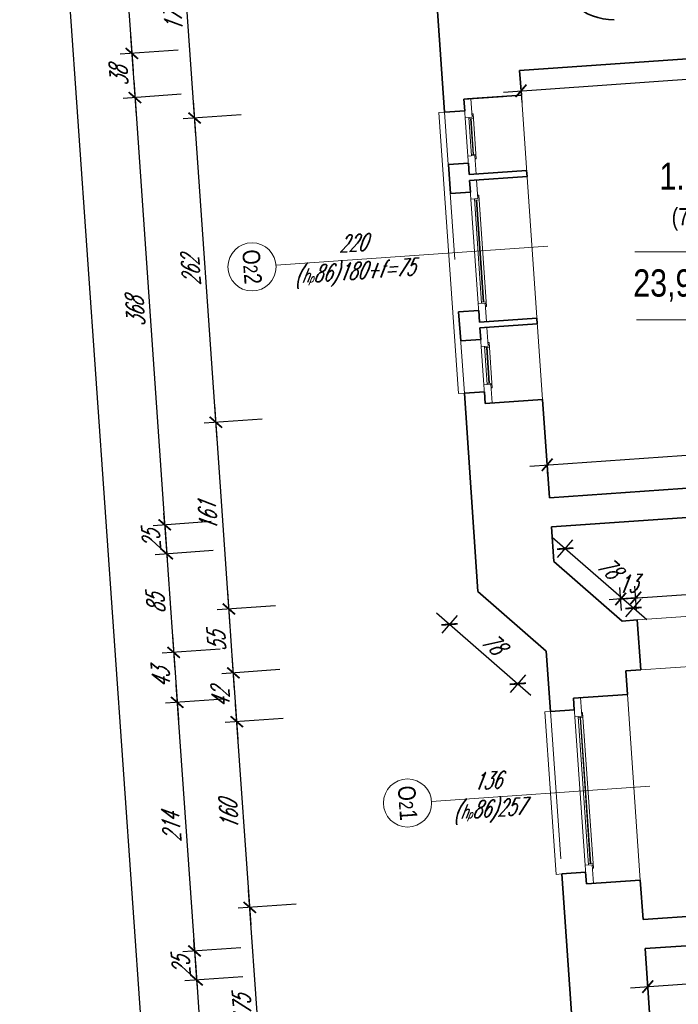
# Model space of a CAD drawing. Header units: millimetres. Extents: x 402 to 79005, y -7782 to 89952.
# Tile 159 of 256: x 21486 to 22052, y 31461 to 32307. Entities that reach past the tile are written whole.
import ezdxf

# ---------------------------------------------------------------- set-up
doc = ezdxf.new("R2010")
doc.units = ezdxf.units.MM
doc.header["$LTSCALE"] = 10
doc.linetypes.add('DASHED', pattern=[19.05, 12.7, -6.35])
doc.layers.get('0').update_dxf_attribs({"lineweight": 0})
doc.layers.get('Defpoints').update_dxf_attribs({"color": 253})
for name, color, linetype, lineweight in [('01 parter - ściany', 253, 'Continuous', 35), ('03-01_okna', 253, 'Continuous', 15), ('04-1_widok', 253, 'Continuous', 5), ('04-2_nad', 253, 'DASHED', 5), ('05-01_wymiary', 253, 'Continuous', 5), ('05-03_opis', 253, 'Continuous', 5)]:
    doc.layers.add(name, color=color, linetype=linetype, lineweight=lineweight)
doc.styles.add('ariel', font='ARIAL.TTF', dxfattribs={"width": 0.8})
doc.styles.add('ariel_wym', font='simplex.shx', dxfattribs={"width": 0.65, "oblique": 25})
doc.dimstyles.new('ariel 50', dxfattribs={"dimtxt": 15, "dimasz": 10, "dimexe": 10, "dimexo": 0, "dimgap": 5, "dimtad": 1, "dimdec": 1, "dimrnd": 0.5, "dimtxsty": 'ariel_wym', "dimblk": 'ARCHTICK', "dimcen": 2.5, "dimdle": 15, "dimazin": 0, "dimtfac": 1, "dimtdec": 1, "dimtix": 1, "dimtmove": 0, "dimatfit": 3, "dimldrblk": 'DOT', "dimfxl": 0, "dimarcsym": 0})
doc.dimstyles.new('ariel 50 wnętrze', dxfattribs={"dimtxt": 15, "dimasz": 10, "dimexe": 10, "dimexo": 0, "dimgap": 5, "dimtad": 1, "dimdec": 1, "dimrnd": 0.5, "dimtxsty": 'ariel_wym', "dimblk": 'ARCHTICK', "dimcen": 2.5, "dimdle": 15, "dimazin": 0, "dimtfac": 1, "dimtdec": 1, "dimtix": 1, "dimtmove": 0, "dimatfit": 3, "dimldrblk": 'DOT', "dimfxl": 0, "dimarcsym": 0})

# ---------------------------------------------------------------- blocks, each defined once
blk = doc.blocks.new('_ArchTick')
at = {"color": 0, "linetype": 'ByBlock', "const_width": 0.15}
blk.add_lwpolyline([(-0.5, -0.5), (0.5, 0.5)], dxfattribs=at)
blk = doc.blocks.new('*D1493')
at = {"layer": '05-01_wymiary', "color": 0, "lineweight": -2}
for p, q in [((21696.71, 31354.67), (21682.41, 31559.17)), ((21723.36, 31547), (21673.48, 31543.51)), ((21735.57, 31372.43), (21685.69, 31368.94))]:
    blk.add_line(p, q, dxfattribs=at)
at = {"layer": 'Defpoints', "color": 0}
for p in [(22019.23, 31567.69), (21683.46, 31544.21), (22031.44, 31393.12)]:
    blk.add_point(p, dxfattribs=at)
at = {"layer": '05-01_wymiary', "color": 0, "lineweight": -2, "xscale": 10, "yscale": 10, "zscale": 10}
for p, rotation in [((21683.46, 31544.21), 94.00000000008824), ((21695.67, 31369.64), 274.0000000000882)]:
    blk.add_blockref('_ArchTick', p, dxfattribs=dict(at, rotation=rotation))
at = {"layer": '05-01_wymiary', "color": 0, "insert": (21677.09, 31456.05), "char_height": 15, "attachment_point": 5, "rotation": 94, "style": 'ariel_wym'}
blk.add_mtext('175', dxfattribs=at)
blk = doc.blocks.new('_Dot')
at = {"color": 0, "linetype": 'ByBlock', "lineweight": -2}
blk.add_line((-0.5, 0), (-1, 0), dxfattribs=at)
at = {"color": 0, "linetype": 'ByBlock', "const_width": 0.5}
blk.add_lwpolyline([(-0.25, 0, 1), (0.25, 0, 1)], format="xyb", close=True, dxfattribs=at)
blk = doc.blocks.new('*D1494')
at = {"layer": '05-01_wymiary', "color": 0, "lineweight": -2}
for p, q in [((21684.51, 31529.25), (21671.25, 31718.78)), ((21712.2, 31706.61), (21662.32, 31703.12)), ((21723.36, 31547), (21673.48, 31543.51))]:
    blk.add_line(p, q, dxfattribs=at)
at = {"layer": 'Defpoints', "color": 0}
for p in [(22008.07, 31727.3), (21672.3, 31703.82), (22019.23, 31567.69)]:
    blk.add_point(p, dxfattribs=at)
at = {"layer": '05-01_wymiary', "color": 0, "lineweight": -2, "xscale": 10, "yscale": 10, "zscale": 10}
for p, rotation in [((21672.3, 31703.82), 94.00000000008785), ((21683.46, 31544.21), 274.0000000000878)]:
    blk.add_blockref('_ArchTick', p, dxfattribs=dict(at, rotation=rotation))
at = {"layer": '05-01_wymiary', "color": 0, "insert": (21665.41, 31623.14), "char_height": 15, "attachment_point": 5, "rotation": 94, "style": 'ariel_wym'}
blk.add_mtext('160', dxfattribs=at)
blk = doc.blocks.new('*D1495')
at = {"layer": '05-01_wymiary', "color": 0, "lineweight": -2}
for p, q in [((21673.34, 31688.86), (21668.32, 31760.68)), ((21709.27, 31748.51), (21659.39, 31745.02)), ((21712.2, 31706.61), (21662.32, 31703.12))]:
    blk.add_line(p, q, dxfattribs=at)
at = {"layer": 'Defpoints', "color": 0}
for p in [(21938.35, 31764.53), (21669.37, 31745.72), (22008.07, 31727.3)]:
    blk.add_point(p, dxfattribs=at)
at = {"layer": '05-01_wymiary', "color": 0, "lineweight": -2, "xscale": 10, "yscale": 10, "zscale": 10}
for p, rotation in [((21669.37, 31745.72), 94.00000000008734), ((21672.3, 31703.82), 274.0000000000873)]:
    blk.add_blockref('_ArchTick', p, dxfattribs=dict(at, rotation=rotation))
at = {"layer": '05-01_wymiary', "color": 0, "insert": (21658.36, 31723.9), "char_height": 15, "attachment_point": 5, "rotation": 94, "style": 'ariel_wym'}
blk.add_mtext('42', dxfattribs=at)
blk = doc.blocks.new('*D1496')
at = {"layer": '05-01_wymiary', "color": 0, "lineweight": -2}
for p, q in [((21670.41, 31730.75), (21664.49, 31815.55)), ((21705.43, 31803.37), (21655.56, 31799.89)), ((21709.27, 31748.51), (21659.39, 31745.02))]:
    blk.add_line(p, q, dxfattribs=at)
at = {"layer": 'Defpoints', "color": 0}
for p in [(21879.65, 31815.56), (21665.53, 31800.58), (21938.35, 31764.53)]:
    blk.add_point(p, dxfattribs=at)
at = {"layer": '05-01_wymiary', "color": 0, "lineweight": -2, "xscale": 10, "yscale": 10, "zscale": 10}
for p, rotation in [((21665.53, 31800.58), 94.00000000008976), ((21669.37, 31745.72), 274.0000000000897)]:
    blk.add_blockref('_ArchTick', p, dxfattribs=dict(at, rotation=rotation))
at = {"layer": '05-01_wymiary', "color": 0, "insert": (21654.98, 31772.28), "char_height": 15, "attachment_point": 5, "rotation": 94, "style": 'ariel_wym'}
blk.add_mtext('55', dxfattribs=at)
blk = doc.blocks.new('*D1497')
at = {"layer": '05-01_wymiary', "color": 0, "lineweight": -2}
for p, q in [((21666.58, 31785.62), (21653.27, 31976)), ((21694.21, 31963.83), (21644.34, 31960.34)), ((21705.43, 31803.37), (21655.56, 31799.89))]:
    blk.add_line(p, q, dxfattribs=at)
at = {"layer": 'Defpoints', "color": 0}
for p in [(21935.22, 31980.68), (21654.31, 31961.04), (21879.65, 31815.56)]:
    blk.add_point(p, dxfattribs=at)
at = {"layer": '05-01_wymiary', "color": 0, "lineweight": -2, "xscale": 10, "yscale": 10, "zscale": 10}
for p, rotation in [((21654.31, 31961.04), 94.00000000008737), ((21665.53, 31800.58), 274.0000000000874)]:
    blk.add_blockref('_ArchTick', p, dxfattribs=dict(at, rotation=rotation))
at = {"layer": '05-01_wymiary', "color": 0, "insert": (21647.45, 31879.94), "char_height": 15, "attachment_point": 5, "rotation": 94, "style": 'ariel_wym'}
blk.add_mtext('161', dxfattribs=at)
blk = doc.blocks.new('*D1498')
at = {"layer": '05-01_wymiary', "color": 0, "lineweight": -2}
for p, q in [((21655.36, 31946.08), (21634.99, 32237.37)), ((21675.94, 32225.2), (21626.06, 32221.71)), ((21694.21, 31963.83), (21644.34, 31960.34))]:
    blk.add_line(p, q, dxfattribs=at)
at = {"layer": 'Defpoints', "color": 0}
for p in [(21917.13, 32242.07), (21636.03, 32222.41), (21935.22, 31980.68)]:
    blk.add_point(p, dxfattribs=at)
at = {"layer": '05-01_wymiary', "color": 0, "lineweight": -2, "xscale": 10, "yscale": 10, "zscale": 10}
for p, rotation in [((21636.03, 32222.41), 94.00000000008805), ((21654.31, 31961.04), 274.0000000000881)]:
    blk.add_blockref('_ArchTick', p, dxfattribs=dict(at, rotation=rotation))
at = {"layer": '05-01_wymiary', "color": 0, "insert": (21632.7, 32090.85), "char_height": 15, "attachment_point": 5, "rotation": 94, "style": 'ariel_wym'}
blk.add_mtext('262', dxfattribs=at)
blk = doc.blocks.new('*D1499')
at = {"layer": '05-01_wymiary', "color": 0, "lineweight": -2}
for p, q in [((21637.08, 32207.45), (21622.77, 32412.09)), ((21663.72, 32399.92), (21613.84, 32396.43)), ((21675.94, 32225.2), (21626.06, 32221.71))]:
    blk.add_line(p, q, dxfattribs=at)
at = {"layer": 'Defpoints', "color": 0}
for p in [(21837.93, 32412.1), (21623.82, 32397.13), (21917.13, 32242.07)]:
    blk.add_point(p, dxfattribs=at)
at = {"layer": '05-01_wymiary', "color": 0, "lineweight": -2, "xscale": 10, "yscale": 10, "zscale": 10}
for p, rotation in [((21623.82, 32397.13), 94.000000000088), ((21636.03, 32222.41), 274.000000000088)]:
    blk.add_blockref('_ArchTick', p, dxfattribs=dict(at, rotation=rotation))
at = {"layer": '05-01_wymiary', "color": 0, "insert": (21617.46, 32308.9), "char_height": 15, "attachment_point": 5, "rotation": 94, "style": 'ariel_wym'}
blk.add_mtext('175', dxfattribs=at)
blk = doc.blocks.new('*D1507')
at = {"layer": '05-01_wymiary', "color": 0, "lineweight": -2}
for p, q in [((21571.57, 32427.56), (21583.08, 32262.96)), ((21612.52, 32415.38), (21562.64, 32411.9)), ((21621.93, 32280.71), (21572.06, 32277.22))]:
    blk.add_line(p, q, dxfattribs=at)
at = {"layer": 'Defpoints', "color": 0}
for p in [(22080.29, 32448.09), (21996.67, 32306.92), (21582.03, 32277.92)]:
    blk.add_point(p, dxfattribs=at)
at = {"layer": '05-01_wymiary', "color": 0, "lineweight": -2, "xscale": 10, "yscale": 10, "zscale": 10}
for p, rotation in [((21572.61, 32412.59), 94.00000000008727), ((21582.03, 32277.92), 274.0000000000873)]:
    blk.add_blockref('_ArchTick', p, dxfattribs=dict(at, rotation=rotation))
at = {"layer": '05-01_wymiary', "color": 0, "insert": (21564.85, 32344.39), "char_height": 15, "attachment_point": 5, "rotation": 94, "style": 'ariel_wym'}
blk.add_mtext('135', dxfattribs=at)
blk = doc.blocks.new('*D1508')
at = {"layer": '05-01_wymiary', "color": 0, "lineweight": -2}
for p, q in [((21580.98, 32292.89), (21585.73, 32225.05)), ((21621.93, 32280.71), (21572.06, 32277.22)), ((21624.58, 32242.8), (21574.71, 32239.32))]:
    blk.add_line(p, q, dxfattribs=at)
at = {"layer": 'Defpoints', "color": 0}
for p in [(21996.67, 32306.92), (21915.47, 32263.15), (21584.68, 32240.01)]:
    blk.add_point(p, dxfattribs=at)
at = {"layer": '05-01_wymiary', "color": 0, "lineweight": -2, "xscale": 10, "yscale": 10, "zscale": 10}
for p, rotation in [((21582.03, 32277.92), 94.0000000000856), ((21584.68, 32240.01), 274.0000000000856)]:
    blk.add_blockref('_ArchTick', p, dxfattribs=dict(at, rotation=rotation))
at = {"layer": '05-01_wymiary', "color": 0, "insert": (21570.89, 32258.1), "char_height": 15, "attachment_point": 5, "rotation": 94, "style": 'ariel_wym'}
blk.add_mtext('38', dxfattribs=at)
blk = doc.blocks.new('*D1509')
at = {"layer": '05-01_wymiary', "color": 0, "lineweight": -2}
for p, q in [((21583.64, 32254.98), (21611.4, 31857.95)), ((21624.58, 32242.8), (21574.71, 32239.32)), ((21650.25, 31875.7), (21600.38, 31872.21))]:
    blk.add_line(p, q, dxfattribs=at)
at = {"layer": 'Defpoints', "color": 0}
for p in [(21915.47, 32263.15), (21941.14, 31896.04), (21610.35, 31872.91)]:
    blk.add_point(p, dxfattribs=at)
at = {"layer": '05-01_wymiary', "color": 0, "lineweight": -2, "xscale": 10, "yscale": 10, "zscale": 10}
for p, rotation in [((21584.68, 32240.01), 94.00000000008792), ((21610.35, 31872.91), 274.0000000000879)]:
    blk.add_blockref('_ArchTick', p, dxfattribs=dict(at, rotation=rotation))
at = {"layer": '05-01_wymiary', "color": 0, "insert": (21585.05, 32055.59), "char_height": 15, "attachment_point": 5, "rotation": 94, "style": 'ariel_wym'}
blk.add_mtext('368', dxfattribs=at)
blk = doc.blocks.new('*D1510')
at = {"layer": '05-01_wymiary', "color": 0, "lineweight": -2}
for p, q in [((21650.25, 31875.7), (21600.38, 31872.21)), ((21610.35, 31872.91), (21609.65, 31882.89)), ((21610.35, 31872.91), (21612.1, 31847.97)), ((21652, 31850.76), (21602.12, 31847.27)), ((21612.1, 31847.97), (21612.79, 31838))]:
    blk.add_line(p, q, dxfattribs=at)
at = {"layer": 'Defpoints', "color": 0}
for p in [(21941.14, 31896.04), (21942.88, 31871.1), (21612.1, 31847.97)]:
    blk.add_point(p, dxfattribs=at)
at = {"layer": '05-01_wymiary', "color": 0, "lineweight": -2, "xscale": 10, "yscale": 10, "zscale": 10}
for p, rotation in [((21610.35, 31872.91), 274.0000000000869), ((21612.1, 31847.97), 94.00000000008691)]:
    blk.add_blockref('_ArchTick', p, dxfattribs=dict(at, rotation=rotation))
at = {"layer": '05-01_wymiary', "color": 0, "insert": (21598.75, 31859.57), "char_height": 15, "attachment_point": 5, "rotation": 94, "style": 'ariel_wym'}
blk.add_mtext('25', dxfattribs=at)
blk = doc.blocks.new('*D1511')
at = {"layer": '05-01_wymiary', "color": 0, "lineweight": -2}
for p, q in [((21611.05, 31862.94), (21619.06, 31748.34)), ((21652, 31850.76), (21602.12, 31847.27)), ((21657.92, 31766.1), (21608.04, 31762.61))]:
    blk.add_line(p, q, dxfattribs=at)
at = {"layer": 'Defpoints', "color": 0}
for p in [(21942.88, 31871.1), (22016.64, 31791.18), (21618.02, 31763.31)]:
    blk.add_point(p, dxfattribs=at)
at = {"layer": '05-01_wymiary', "color": 0, "lineweight": -2, "xscale": 10, "yscale": 10, "zscale": 10}
for p, rotation in [((21612.1, 31847.97), 94.00000000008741), ((21618.02, 31763.31), 274.0000000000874)]:
    blk.add_blockref('_ArchTick', p, dxfattribs=dict(at, rotation=rotation))
at = {"layer": '05-01_wymiary', "color": 0, "insert": (21602.59, 31804.77), "char_height": 15, "attachment_point": 5, "rotation": 94, "style": 'ariel_wym'}
blk.add_mtext('85', dxfattribs=at)
blk = doc.blocks.new('*D1512')
at = {"layer": '05-01_wymiary', "color": 0, "lineweight": -2}
for p, q in [((21616.97, 31778.27), (21622.06, 31705.44)), ((21657.92, 31766.1), (21608.04, 31762.61)), ((21660.92, 31723.2), (21611.04, 31719.71))]:
    blk.add_line(p, q, dxfattribs=at)
at = {"layer": 'Defpoints', "color": 0}
for p in [(22016.64, 31791.18), (22019.64, 31748.28), (21621.02, 31720.41)]:
    blk.add_point(p, dxfattribs=at)
at = {"layer": '05-01_wymiary', "color": 0, "lineweight": -2, "xscale": 10, "yscale": 10, "zscale": 10}
for p, rotation in [((21618.02, 31763.31), 94.00000000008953), ((21621.02, 31720.41), 274.0000000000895)]:
    blk.add_blockref('_ArchTick', p, dxfattribs=dict(at, rotation=rotation))
at = {"layer": '05-01_wymiary', "color": 0, "insert": (21607.05, 31740.99), "char_height": 15, "attachment_point": 5, "rotation": 94, "style": 'ariel_wym'}
blk.add_mtext('43', dxfattribs=at)
blk = doc.blocks.new('*D1513')
at = {"layer": '05-01_wymiary', "color": 0, "lineweight": -2}
for p, q in [((21619.97, 31735.37), (21637, 31491.84)), ((21660.92, 31723.2), (21611.04, 31719.71)), ((21675.86, 31509.6), (21625.98, 31506.11))]:
    blk.add_line(p, q, dxfattribs=at)
at = {"layer": 'Defpoints', "color": 0}
for p in [(22019.64, 31748.28), (22021.61, 31533.77), (21635.95, 31506.81)]:
    blk.add_point(p, dxfattribs=at)
at = {"layer": '05-01_wymiary', "color": 0, "lineweight": -2, "xscale": 10, "yscale": 10, "zscale": 10}
for p, rotation in [((21621.02, 31720.41), 94.00000000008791), ((21635.95, 31506.81), 274.0000000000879)]:
    blk.add_blockref('_ArchTick', p, dxfattribs=dict(at, rotation=rotation))
at = {"layer": '05-01_wymiary', "color": 0, "insert": (21616.01, 31612.73), "char_height": 15, "attachment_point": 5, "rotation": 94, "style": 'ariel_wym'}
blk.add_mtext('214', dxfattribs=at)
blk = doc.blocks.new('*D1514')
at = {"layer": '05-01_wymiary', "color": 0, "lineweight": -2}
for p, q in [((21635.95, 31506.81), (21635.25, 31516.78)), ((21675.86, 31509.6), (21625.98, 31506.11)), ((21635.95, 31506.81), (21637.7, 31481.87)), ((21677.6, 31484.66), (21627.72, 31481.17)), ((21637.7, 31481.87), (21638.39, 31471.89))]:
    blk.add_line(p, q, dxfattribs=at)
at = {"layer": 'Defpoints', "color": 0}
for p in [(22021.61, 31533.77), (22023.35, 31508.83), (21637.7, 31481.87)]:
    blk.add_point(p, dxfattribs=at)
at = {"layer": '05-01_wymiary', "color": 0, "lineweight": -2, "xscale": 10, "yscale": 10, "zscale": 10}
for p, rotation in [((21635.95, 31506.81), 274.0000000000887), ((21637.7, 31481.87), 94.00000000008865)]:
    blk.add_blockref('_ArchTick', p, dxfattribs=dict(at, rotation=rotation))
at = {"layer": '05-01_wymiary', "color": 0, "insert": (21624.35, 31493.46), "char_height": 15, "attachment_point": 5, "rotation": 94, "style": 'ariel_wym'}
blk.add_mtext('25', dxfattribs=at)
blk = doc.blocks.new('*D1515')
at = {"layer": '05-01_wymiary', "color": 0, "lineweight": -2}
for p, q in [((21636.65, 31496.83), (21664.59, 31097.22)), ((21677.6, 31484.66), (21627.72, 31481.17)), ((21703.45, 31114.97), (21653.57, 31111.48))]:
    blk.add_line(p, q, dxfattribs=at)
at = {"layer": 'Defpoints', "color": 0}
for p in [(22023.35, 31508.83), (22049.2, 31139.15), (21663.55, 31112.18)]:
    blk.add_point(p, dxfattribs=at)
at = {"layer": '05-01_wymiary', "color": 0, "lineweight": -2, "xscale": 10, "yscale": 10, "zscale": 10}
for p, rotation in [((21637.7, 31481.87), 94.00000000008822), ((21663.55, 31112.18), 274.0000000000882)]:
    blk.add_blockref('_ArchTick', p, dxfattribs=dict(at, rotation=rotation))
at = {"layer": '05-01_wymiary', "color": 0, "insert": (21636.73, 31296.05), "char_height": 15, "attachment_point": 5, "rotation": 94, "style": 'ariel_wym'}
blk.add_mtext('370,5', dxfattribs=at)
blk = doc.blocks.new('*D1529')
at = {"layer": '05-01_wymiary', "color": 0, "lineweight": -2}
for p, q in [((21803.76, 28390.26), (21494.55, 32812.12)), ((21535.5, 32799.95), (21485.62, 32796.46)), ((21842.62, 28408.02), (21792.74, 28404.53))]:
    blk.add_line(p, q, dxfattribs=at)
at = {"layer": 'Defpoints', "color": 0}
for p in [(21864.34, 32822.94), (21495.6, 32797.16), (22246.18, 28436.24)]:
    blk.add_point(p, dxfattribs=at)
at = {"layer": '05-01_wymiary', "color": 0, "lineweight": -2, "xscale": 10, "yscale": 10, "zscale": 10}
for p, rotation in [((21495.6, 32797.16), 94.00000000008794), ((21802.71, 28405.23), 274.0000000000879)]:
    blk.add_blockref('_ArchTick', p, dxfattribs=dict(at, rotation=rotation))
at = {"layer": '05-01_wymiary', "color": 0, "insert": (21635.26, 30600.22), "char_height": 15, "attachment_point": 5, "rotation": 94, "style": 'ariel_wym'}
blk.add_mtext('4402,5', dxfattribs=at)
blk = doc.blocks.new('*D1685')
at = {"layer": '05-01_wymiary', "color": 0, "lineweight": -2}
for p, q in [((22516.56, 32297.77), (22517.96, 32277.82)), ((21901.72, 32244.76), (22532.22, 32288.84)), ((21915.98, 32255.78), (21917.38, 32235.83))]:
    blk.add_line(p, q, dxfattribs=at)
at = {"layer": 'Defpoints', "color": 0}
for p in [(22516.05, 32305.09), (22517.26, 32287.8), (21915.47, 32263.15)]:
    blk.add_point(p, dxfattribs=at)
at = {"layer": '05-01_wymiary', "color": 0, "lineweight": -2, "xscale": 10, "yscale": 10, "zscale": 10}
for p, rotation in [((22517.26, 32287.8), 3.999999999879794), ((21916.68, 32245.8), 183.9999999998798)]:
    blk.add_blockref('_ArchTick', p, dxfattribs=dict(at, rotation=rotation))
at = {"layer": '05-01_wymiary', "color": 0, "insert": (22216.1, 32279.27), "char_height": 15, "attachment_point": 5, "rotation": 4, "style": 'ariel_wym'}
blk.add_mtext('602', dxfattribs=at)
blk = doc.blocks.new('*D1698')
at = {"layer": '05-01_wymiary', "color": 0, "lineweight": -2}
for p, q in [((22600.57, 31526.4), (22601.97, 31506.45)), ((22010.67, 31475.12), (22616.24, 31517.47)), ((22024.94, 31486.14), (22026.33, 31466.19))]:
    blk.add_line(p, q, dxfattribs=at)
at = {"layer": 'Defpoints', "color": 0}
for p in [(22598.99, 31549.09), (22601.27, 31516.42), (22023.35, 31508.83)]:
    blk.add_point(p, dxfattribs=at)
at = {"layer": '05-01_wymiary', "color": 0, "lineweight": -2, "xscale": 10, "yscale": 10, "zscale": 10}
for p, rotation in [((22601.27, 31516.42), 3.999999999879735), ((22025.63, 31476.17), 183.9999999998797)]:
    blk.add_blockref('_ArchTick', p, dxfattribs=dict(at, rotation=rotation))
at = {"layer": '05-01_wymiary', "color": 0, "insert": (22312.58, 31508.76), "char_height": 15, "attachment_point": 5, "rotation": 4, "style": 'ariel_wym'}
blk.add_mtext('577', dxfattribs=at)
blk = doc.blocks.new('*D1716')
at = {"layer": '05-01_wymiary', "color": 0, "lineweight": -2}
for p, q in [((22387.88, 31945.87), (22386.49, 31965.82)), ((21924.18, 31923.47), (22402.15, 31956.9)), ((21939.85, 31914.54), (21938.45, 31934.5))]:
    blk.add_line(p, q, dxfattribs=at)
at = {"layer": 'Defpoints', "color": 0}
for p in [(22387.19, 31955.85), (22389.18, 31927.37), (21941.14, 31896.04)]:
    blk.add_point(p, dxfattribs=at)
at = {"layer": '05-01_wymiary', "color": 0, "lineweight": -2, "xscale": 10, "yscale": 10, "zscale": 10}
for p, rotation in [((22387.19, 31955.85), 3.999999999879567), ((21939.15, 31924.52), 183.9999999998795)]:
    blk.add_blockref('_ArchTick', p, dxfattribs=dict(at, rotation=rotation))
at = {"layer": '05-01_wymiary', "color": 0, "insert": (22162.29, 31952.65), "char_height": 15, "attachment_point": 5, "rotation": 4, "style": 'ariel_wym'}
blk.add_mtext('449', dxfattribs=at)
blk = doc.blocks.new('*D1724')
at = {"layer": '05-01_wymiary', "color": 0, "lineweight": -2}
for p, q in [((21843.85, 31797.24), (21925.2, 31726.53)), ((21861.73, 31794.95), (21848.61, 31779.86)), ((21920.44, 31743.92), (21907.32, 31728.83))]:
    blk.add_line(p, q, dxfattribs=at)
at = {"layer": 'Defpoints', "color": 0}
for p in [(21879.65, 31815.56), (21938.35, 31764.53), (21913.88, 31736.37)]:
    blk.add_point(p, dxfattribs=at)
at = {"layer": '05-01_wymiary', "color": 0, "lineweight": -2, "xscale": 10, "yscale": 10, "zscale": 10}
for p, rotation in [((21855.17, 31787.4), 139.0000000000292), ((21913.88, 31736.37), 319.0000000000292)]:
    blk.add_blockref('_ArchTick', p, dxfattribs=dict(at, rotation=rotation))
at = {"layer": '05-01_wymiary', "color": 0, "insert": (21892.73, 31771.32), "char_height": 15, "attachment_point": 5, "rotation": 319, "style": 'ariel_wym'}
blk.add_mtext('78', dxfattribs=at)
blk = doc.blocks.new('*D1725')
at = {"layer": '05-01_wymiary', "color": 0, "lineweight": -2}
for p, q in [((22578.68, 31839.5), (22577.29, 31859.45)), ((22000.35, 31809.08), (22592.95, 31850.52)), ((22016.01, 31800.15), (22014.62, 31820.1))]:
    blk.add_line(p, q, dxfattribs=at)
at = {"layer": 'Defpoints', "color": 0}
for p in [(22577.98, 31849.47), (22579.31, 31830.53), (22016.64, 31791.18)]:
    blk.add_point(p, dxfattribs=at)
at = {"layer": '05-01_wymiary', "color": 0, "lineweight": -2, "xscale": 10, "yscale": 10, "zscale": 10}
for p, rotation in [((22577.98, 31849.47), 3.999999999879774), ((22015.31, 31810.13), 183.9999999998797)]:
    blk.add_blockref('_ArchTick', p, dxfattribs=dict(at, rotation=rotation))
at = {"layer": '05-01_wymiary', "color": 0, "insert": (22295.78, 31842.27), "char_height": 15, "attachment_point": 5, "rotation": 4, "style": 'ariel_wym'}
blk.add_mtext('564', dxfattribs=at)
blk = doc.blocks.new('*D1726')
at = {"layer": '05-01_wymiary', "color": 0, "lineweight": -2}
for p, q in [((22003.04, 31799.24), (22001.65, 31819.19)), ((22016.01, 31800.15), (22014.62, 31820.1)), ((22002.35, 31809.22), (21992.37, 31808.52)), ((22015.31, 31810.13), (22002.35, 31809.22)), ((22015.31, 31810.13), (22025.29, 31810.82))]:
    blk.add_line(p, q, dxfattribs=at)
at = {"layer": 'Defpoints', "color": 0}
for p in [(22002.35, 31809.22), (22003.67, 31790.27), (22016.64, 31791.18)]:
    blk.add_point(p, dxfattribs=at)
at = {"layer": '05-01_wymiary', "color": 0, "lineweight": -2, "xscale": 10, "yscale": 10, "zscale": 10}
for p, rotation in [((22002.35, 31809.22), 3.999999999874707), ((22015.31, 31810.13), 183.9999999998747)]:
    blk.add_blockref('_ArchTick', p, dxfattribs=dict(at, rotation=rotation))
at = {"layer": '05-01_wymiary', "color": 0, "insert": (22007.96, 31822.14), "char_height": 15, "attachment_point": 5, "rotation": 4, "style": 'ariel_wym'}
blk.add_mtext('13', dxfattribs=at)
blk = doc.blocks.new('*D1727')
at = {"layer": '05-01_wymiary', "color": 0, "lineweight": -2}
for p, q in [((21943.38, 31862.34), (22024.73, 31791.63)), ((21948.14, 31844.95), (21961.26, 31860.05)), ((22006.85, 31793.92), (22019.97, 31809.02))]:
    blk.add_line(p, q, dxfattribs=at)
at = {"layer": 'Defpoints', "color": 0}
for p in [(21944.97, 31841.3), (22013.41, 31801.47), (22003.67, 31790.27)]:
    blk.add_point(p, dxfattribs=at)
at = {"layer": '05-01_wymiary', "color": 0, "lineweight": -2, "xscale": 10, "yscale": 10, "zscale": 10}
for p, rotation in [((21954.7, 31852.5), 139.0000000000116), ((22013.41, 31801.47), 319.0000000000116)]:
    blk.add_blockref('_ArchTick', p, dxfattribs=dict(at, rotation=rotation))
at = {"layer": '05-01_wymiary', "color": 0, "insert": (21992.26, 31836.42), "char_height": 15, "attachment_point": 5, "rotation": 319, "style": 'ariel_wym'}
blk.add_mtext('78', dxfattribs=at)

msp = doc.modelspace()

# ---------------------------------------------------------------- linework, layer by layer
at = {"layer": '01 parter - ściany'}
for p, q in [((21850.85, 32227.44), (21837.93, 32412.1)), ((21915.47, 32263.15), (22516.05, 32305.09)), ((21916.94, 32242.05), (21915.47, 32263.15)), ((21901.22, 32240.95), (21867.53, 32238.6)), ((21868.22, 32228.65), (21867.53, 32238.6)), ((21870.78, 32238.82), (21917.13, 32242.07)), ((21851.04, 32227.45), (21868.22, 32228.65)), ((21854.18, 32182.53), (21871.39, 32183.73)), ((21855.93, 32157.59), (21854.18, 32182.53)), ((21871.4, 32183.73), (21872.09, 32173.78)), ((21921.48, 32177.24), (21872.09, 32173.78)), ((21921.83, 32172.22), (21872.42, 32168.77)), ((21921.83, 32172.22), (21921.48, 32177.24)), ((21872.43, 32168.74), (21873.12, 32158.79)), ((21855.93, 32157.59), (21873.14, 32158.79)), ((21863.04, 32055.84), (21880.25, 32057.04)), ((21864.78, 32030.9), (21863.04, 32055.84)), ((21880.25, 32057.04), (21880.95, 32047.09)), ((21930.33, 32050.55), (21880.95, 32047.09)), ((21930.68, 32045.54), (21881.3, 32042.05)), ((21930.68, 32045.53), (21930.33, 32050.55)), ((21881.28, 32042.05), (21881.98, 32032.1)), ((21864.78, 32030.9), (21882, 32032.1)), ((21867.93, 31986.01), (21885.12, 31987.21)), ((21879.65, 31815.56), (21867.93, 31986.01)), ((21885.82, 31977.26), (21885.12, 31987.21)), ((21935.22, 31980.68), (21885.87, 31977.24)), ((21941.14, 31896.04), (21935.22, 31980.68)), ((21941.14, 31896.04), (22389.18, 31927.37)), ((21942.88, 31871.1), (22390.91, 31902.43)), ((21944.97, 31841.3), (21942.88, 31871.1)), ((22003.67, 31790.27), (21944.97, 31841.3)), ((21938.35, 31764.53), (21879.65, 31815.56)), ((22003.67, 31790.27), (22016.64, 31791.18)), ((22016.64, 31791.18), (22019.64, 31748.28)), ((21941.98, 31712.65), (21938.35, 31764.53)), ((22006.67, 31747.38), (22019.64, 31748.29)), ((22008.07, 31727.3), (22006.67, 31747.38)), ((21961.73, 31724.06), (22008.07, 31727.3)), ((21961.73, 31724.06), (21962.43, 31714.08)), ((21962.43, 31714.08), (21941.98, 31712.65)), ((21972.19, 31574.42), (21951.74, 31572.99)), ((21965.35, 31378.47), (21951.74, 31572.99)), ((21972.89, 31564.45), (21972.19, 31574.42)), ((22021.61, 31533.77), (22597.24, 31574.03)), ((21972.89, 31564.45), (22019.23, 31567.69)), ((22021.61, 31533.77), (22019.23, 31567.69)), ((22023.35, 31508.83), (22598.99, 31549.09)), ((22031.44, 31393.12), (22023.35, 31508.83))]:
    msp.add_line(p, q, dxfattribs=at)
msp.add_arc((21995.44, 32354.1), 47.2, 179.89624, 271.48248, dxfattribs=at)
at = {"layer": '03-01_okna', "linetype": 'Continuous', "lineweight": 0}
for p, q in [((21850.85, 32227.44), (21845.86, 32227.09)), ((21845.86, 32227.09), (21862.95, 31985.66)), ((21870.97, 32189.74), (21868.65, 32222.64)), ((21871.65, 32222.85), (21873.96, 32189.96)), ((21875.71, 32222.13), (21871.72, 32221.85)), ((21873.21, 32221.95), (21875.39, 32191.06)), ((21873.71, 32221.99), (21875.89, 32191.09)), ((21877.88, 32191.23), (21873.89, 32190.95)), ((21879.81, 32063.05), (21873.55, 32152.78)), ((21876.54, 32152.99), (21882.8, 32063.26)), ((21880.6, 32152.27), (21876.61, 32151.99)), ((21878.11, 32152.1), (21884.23, 32064.37)), ((21878.61, 32152.13), (21884.73, 32064.4)), ((21886.72, 32064.54), (21882.73, 32064.26)), ((21884.69, 31993.22), (21882.41, 32026.09)), ((21885.4, 32026.3), (21887.69, 31993.43)), ((21889.46, 32025.58), (21885.47, 32025.3)), ((21886.97, 32025.41), (21889.11, 31994.54)), ((21887.46, 32025.44), (21889.61, 31994.57)), ((21891.61, 31994.71), (21887.62, 31994.43)), ((21941.97, 31712.71), (21936.99, 31712.36)), ((21936.99, 31712.36), (21946.76, 31572.65)), ((21971.8, 31580.41), (21962.85, 31708.1)), ((21965.85, 31708.31), (21974.79, 31580.62)), ((21969.91, 31707.59), (21965.92, 31707.31)), ((21967.41, 31707.42), (21976.22, 31581.73)), ((21967.91, 31707.45), (21976.72, 31581.76)), ((21978.71, 31581.9), (21974.72, 31581.62))]:
    msp.add_line(p, q, dxfattribs=at)
at = {"layer": '03-01_okna', "linetype": 'DASHED'}
for p, q in [((21850.85, 32227.44), (21867.93, 31986)), ((21862.95, 31985.66), (21867.93, 31986)), ((21941.97, 31712.71), (21951.74, 31572.99)), ((21946.76, 31572.65), (21951.74, 31572.99))]:
    msp.add_line(p, q, dxfattribs=at)
at = {"layer": '03-01_okna', "linetype": 'Continuous', "lineweight": 0}
for points in [[(21874.64, 32223.06), (21873.51, 32239.02), (21867.53, 32238.6), (21868.65, 32222.64)], [(21878.08, 32174.21), (21876.95, 32190.17), (21870.97, 32189.74), (21872.09, 32173.78)], [(21879.53, 32153.2), (21878.41, 32169.16), (21872.43, 32168.74), (21873.55, 32152.78)], [(21886.92, 32047.51), (21885.8, 32063.47), (21879.81, 32063.05), (21880.93, 32047.09)], [(21888.39, 32026.51), (21887.27, 32042.47), (21881.28, 32042.05), (21882.41, 32026.09)], [(21891.8, 31977.68), (21890.68, 31993.64), (21884.69, 31993.22), (21885.82, 31977.26)], [(21968.84, 31708.52), (21967.71, 31724.48), (21961.73, 31724.06), (21962.85, 31708.1)], [(21978.91, 31564.87), (21977.78, 31580.83), (21971.8, 31580.41), (21972.92, 31564.45)]]:
    msp.add_lwpolyline(points, close=True, dxfattribs=at)
for points in [[(21874.43, 32226.05), (21875.42, 32226.12), (21878.16, 32187.24), (21877.16, 32187.17)], [(21879.32, 32156.19), (21880.32, 32156.26), (21887, 32060.55), (21886.01, 32060.48)], [(21888.18, 32029.5), (21889.18, 32029.57), (21891.89, 31990.72), (21890.89, 31990.65)], [(21968.63, 31711.51), (21969.63, 31711.58), (21978.99, 31577.91), (21977.99, 31577.84)]]:
    msp.add_lwpolyline(points, dxfattribs=at)
at = {"layer": '04-1_widok'}
for p, q in [((21935.22, 31980.68), (21916.94, 32242.05)), ((22019.23, 31567.69), (22008.07, 31727.3))]:
    msp.add_line(p, q, dxfattribs=at)
at = {"layer": '04-2_nad', "ltscale": 2}
for p, q in [((22016.64, 31791.18), (22566.33, 31829.81)), ((22569.34, 31786.72), (22019.64, 31748.28))]:
    msp.add_line(p, q, dxfattribs=at)
at = {"layer": '05-03_opis', "lineweight": 0}
for p, q in [((21939.69, 32112.33), (21706.03, 32096)), ((22027.27, 31648.47), (21839.71, 31635.36))]:
    msp.add_line(p, q, dxfattribs=at)
at = {"layer": '05-03_opis'}
for p, q in [((22014.59, 32107.42), (22406.47, 32107.42)), ((22016.04, 32049.06), (22305.75, 32049.06))]:
    msp.add_line(p, q, dxfattribs=at)
at = {"layer": '05-03_opis', "lineweight": 0}
for centre in [(21685.39, 32094.55), (21819.07, 31633.92)]:
    msp.add_circle(centre, 20.69, dxfattribs=at)

# ---------------------------------------------------------------- texts
at = {"layer": '05-03_opis', "char_height": 23.4234, "width": 108.9126, "attachment_point": 5, "style": 'ariel'}
for s, insert in [('{\\fArial|b0|i0|c238|p34;1.29\\P\\H0.6404x;(70)}', (22061.13, 32154.92)), ('{\\fArial|b0|i0|c238|p34;23,95m²}', (22061.13, 32078.52))]:
    msp.add_mtext(s, dxfattribs=dict(at, insert=insert))
at = {"layer": '05-03_opis', "lineweight": 0, "attachment_point": 5}
for s, insert, char_height, width, rotation, style in [('220\\P({\\H0.8333x;h\\H0.6x;p}86)180+f=75', (21772.8, 32100.66), 14.4, 118.9897, 4, 'ariel_wym'), ('O{\\H0.8x;2}2', (21685.39, 32094.55), 15, 75.1935, 274, 'ariel'), ('136\\P({\\H0.8333x;h\\H0.6x;p}86)257', (21888.47, 31638.77), 14.4, 62.6613, 4, 'ariel_wym'), ('O{\\H0.8x;2}1', (21819.07, 31633.92), 15, 75.1935, 274, 'ariel')]:
    msp.add_mtext(s, dxfattribs=dict(at, insert=insert, char_height=char_height, width=width, rotation=rotation, style=style))

# ---------------------------------------------------------------- dimensions: what is measured, and where the dimension line sits
at = {"layer": '05-01_wymiary'}
for base, p1, p2, angle, dimstyle, picture, middle in [((21495.6, 32797.16), (22246.18, 28436.24), (21864.34, 32822.94), 94, 'ariel 50', '*D1529', (21635.26, 30600.22)), ((22517.26, 32287.8), (21915.47, 32263.15), (22516.05, 32305.09), 4, 'ariel 50 wnętrze', '*D1685', (22216.1, 32279.27)), ((22387.19, 31955.85), (21941.14, 31896.04), (22389.18, 31927.37), 4, 'ariel 50 wnętrze', '*D1716', (22162.29, 31952.65)), ((22577.98, 31849.47), (22016.64, 31791.18), (22579.31, 31830.53), 4, 'ariel 50 wnętrze', '*D1725', (22295.78, 31842.27)), ((22601.27, 31516.42), (22023.35, 31508.83), (22598.99, 31549.09), 4, 'ariel 50 wnętrze', '*D1698', (22312.58, 31508.76))]:
    dim = msp.add_linear_dim(base=base, p1=p1, p2=p2, angle=angle, dimstyle=dimstyle, dxfattribs=at)
    dim.commit()
    dim.dimension.update_dxf_attribs({"geometry": picture, "text_midpoint": middle})
for base, p1, p2, angle, dimstyle, picture, middle in [((21582.03, 32277.92), (22080.29, 32448.09), (21996.67, 32306.92), 94, 'ariel 50', '*D1507', (21564.85, 32344.39)), ((21623.82, 32397.13), (21917.13, 32242.07), (21837.93, 32412.1), 94, 'ariel 50', '*D1499', (21617.46, 32308.9)), ((21584.68, 32240.01), (21996.67, 32306.92), (21915.47, 32263.15), 94, 'ariel 50', '*D1508', (21570.89, 32258.1)), ((21610.35, 31872.91), (21915.47, 32263.15), (21941.14, 31896.04), 94, 'ariel 50', '*D1509', (21585.05, 32055.59)), ((21636.03, 32222.41), (21935.22, 31980.68), (21917.13, 32242.07), 94, 'ariel 50', '*D1498', (21632.7, 32090.85)), ((21654.31, 31961.04), (21879.65, 31815.56), (21935.22, 31980.68), 94, 'ariel 50', '*D1497', (21647.45, 31879.94)), ((21612.1, 31847.97), (21941.14, 31896.04), (21942.88, 31871.1), 94, 'ariel 50', '*D1510', (21598.75, 31859.57)), ((21618.02, 31763.31), (21942.88, 31871.1), (22016.64, 31791.18), 94, 'ariel 50', '*D1511', (21602.59, 31804.77)), ((22002.35, 31809.22), (22016.64, 31791.18), (22003.67, 31790.27), 4, 'ariel 50 wnętrze', '*D1726', (22007.96, 31822.14)), ((21665.53, 31800.58), (21938.35, 31764.53), (21879.65, 31815.56), 94, 'ariel 50', '*D1496', (21654.98, 31772.28)), ((21621.02, 31720.41), (22016.64, 31791.18), (22019.64, 31748.28), 94, 'ariel 50', '*D1512', (21607.05, 31740.99)), ((21669.37, 31745.72), (22008.07, 31727.3), (21938.35, 31764.53), 94, 'ariel 50', '*D1495', (21658.36, 31723.9)), ((21635.95, 31506.81), (22019.64, 31748.28), (22021.61, 31533.77), 94, 'ariel 50', '*D1513', (21616.01, 31612.73)), ((21672.3, 31703.82), (22019.23, 31567.69), (22008.07, 31727.3), 94, 'ariel 50', '*D1494', (21665.41, 31623.14)), ((21683.46, 31544.21), (22031.44, 31393.12), (22019.23, 31567.69), 94, 'ariel 50', '*D1493', (21677.09, 31456.05)), ((21637.7, 31481.87), (22021.61, 31533.77), (22023.35, 31508.83), 94, 'ariel 50', '*D1514', (21624.35, 31493.46)), ((21663.55, 31112.18), (22023.35, 31508.83), (22049.2, 31139.15), 94, 'ariel 50', '*D1515', (21636.73, 31296.05))]:
    dim = msp.add_linear_dim(base=base, p1=p1, p2=p2, angle=angle, dimstyle=dimstyle, override={"dimtmove": 1}, dxfattribs=at)
    dim.commit()
    dim.dimension.update_dxf_attribs({"geometry": picture, "text_midpoint": middle})
for p1, p2, distance, picture, middle in [((21944.97, 31841.3), (22003.67, 31790.27), 14.84, '*D1727', (21992.26, 31836.42)), ((21879.65, 31815.56), (21938.35, 31764.53), -37.3, '*D1724', (21892.73, 31771.32))]:
    dim = msp.add_aligned_dim(p1=p1, p2=p2, distance=distance, dimstyle='ariel 50 wnętrze', dxfattribs=at)
    dim.commit()
    dim.dimension.update_dxf_attribs({"geometry": picture, "text_midpoint": middle})

doc.saveas('drawing.dxf')
